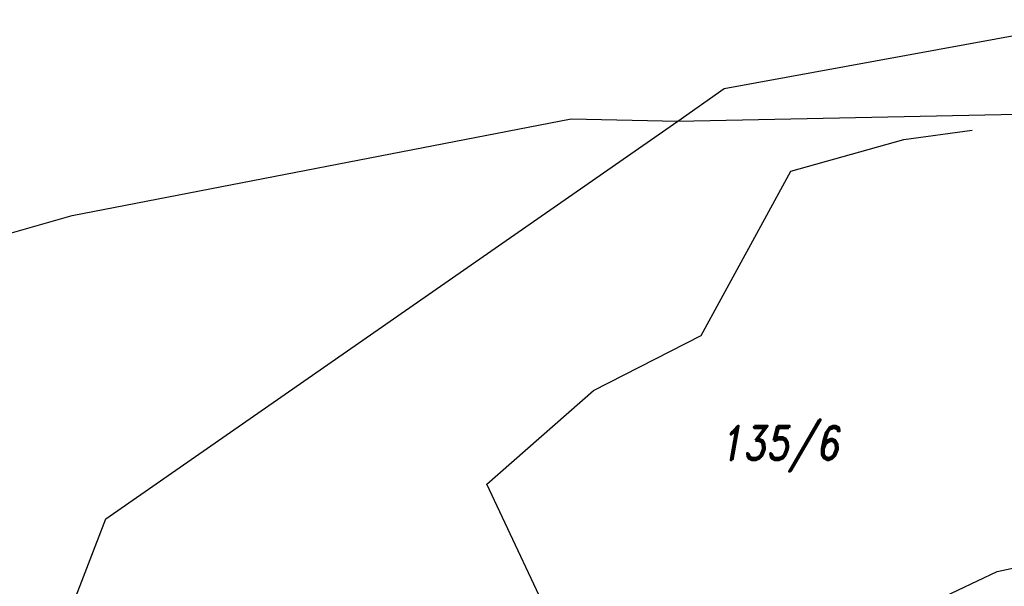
# Model space of a CAD drawing. Header units: feet. Extents: x -783217 to -782936, y -1044805 to -1043930.
# Tile 51 of 81: x -783093 to -783058, y -1044396 to -1044376. Entities that reach past the tile are written whole.
import ezdxf
from ezdxf.enums import TextEntityAlignment as Align

# ---------------------------------------------------------------- set-up
doc = ezdxf.new("R2010")
doc.units = ezdxf.units.FT
doc.header["$MEASUREMENT"] = 0
doc.layers.add('KN_hranice pozemků', color=140, linetype='Continuous', lineweight=30)
doc.layers.add('KN_POZEMKY 500', color=140, linetype='Continuous')
doc.layers.add('S_optický zaměřený', color=200, linetype='SDELSPOJO')
doc.styles.add('RomanD', font='romand.shx', dxfattribs={"width": 0.7, "oblique": 10})
doc.linetypes.add('SDELSPOJO', pattern='A,7,-6,[31,civil.shx,S=1,R=0,X=0,Y=0],-6', length=19)

msp = doc.modelspace()

# ---------------------------------------------------------------- linework, layer by layer
at = {"layer": 'KN_hranice pozemků', "linetype": 'Continuous'}
for p, q in [((-783067.68, -1044378.3), (-783054.36, -1044375.85)), ((-783069.33, -1044379.45), (-783067.68, -1044378.3)), ((-783089.66, -1044393.58), (-783069.33, -1044379.45)), ((-783092.98, -1044402.22), (-783089.66, -1044393.58))]:
    msp.add_line(p, q, dxfattribs=at)
at = {"layer": 'KN_hranice pozemků'}
for p, q in [((-783069.33, -1044379.45), (-783057.27, -1044379.21)), ((-783090.85, -1044382.81), (-783073.12, -1044379.37)), ((-783073.12, -1044379.37), (-783069.33, -1044379.45)), ((-783109.4, -1044388.05), (-783090.85, -1044382.81)), ((-783057.99, -1044395.45), (-783045.5, -1044392.84)), ((-783064.79, -1044398.68), (-783057.99, -1044395.45))]:
    msp.add_line(p, q, dxfattribs=at)
at = {"layer": 'S_optický zaměřený', "ltscale": 0.2, "flags": 128}
msp.add_lwpolyline([(-783087.4, -1044498.42), (-783082.92, -1044491.45), (-783080.85, -1044487.57), (-783078.99, -1044481.38), (-783072.19, -1044469.71), (-783068.46, -1044460.89), (-783066.11, -1044453.79), (-783065.06, -1044449.69), (-783064.51, -1044439.64), (-783065.16, -1044426.51), (-783066.6, -1044415.73), (-783068.87, -1044405.47), (-783073.53, -1044397.87), (-783076.12, -1044392.35), (-783072.33, -1044389.02), (-783068.5, -1044387.07), (-783065.32, -1044381.23), (-783061.3, -1044380.11), (-783058.88, -1044379.78)], dxfattribs=at)

# ---------------------------------------------------------------- texts
at = {"layer": 'KN_POZEMKY 500', "linetype": 'Continuous', "style": 'RomanD', "oblique": 10, "width": 0.8}
msp.add_text('135/6', height=1.2, dxfattribs=at).set_placement((-783065.73, -1044391.49), align=Align.CENTER)

doc.saveas('drawing.dxf')
